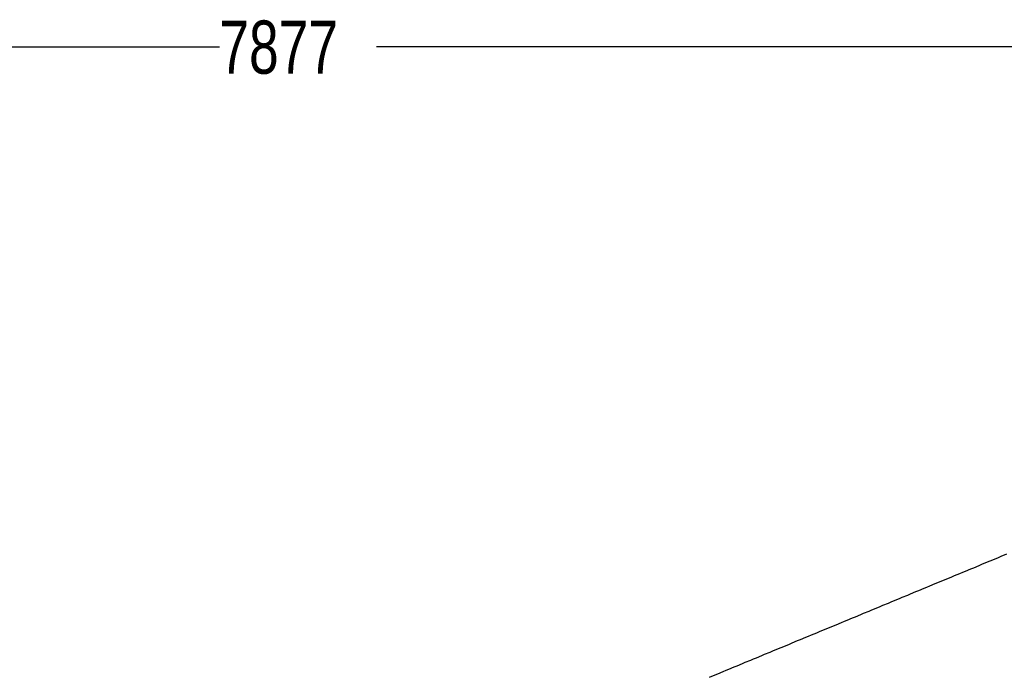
# Paper-space layout '4M DUO In Ground Anchor' of a CAD drawing. Header units: millimetres. Extents: x 20 to 26560, y 40 to 17993.
# Tile 74 of 89: x 8314 to 11090, y 16146 to 17993. Entities that reach past the tile are written whole.
import ezdxf

# ---------------------------------------------------------------- set-up
doc = ezdxf.new("R2010")
doc.units = ezdxf.units.MM
doc.layers.add('COMPONENT_GEOMETRY', color=7, linetype='Continuous')
doc.styles.add('SLDTEXTSTYLE0', font='TXT', dxfattribs={"width": 0.75})
doc.dimstyles.new('SLDDIMSTYLE0', dxfattribs={"dimtxt": 150, "dimasz": 6.604, "dimexe": 0, "dimexo": 0.0625, "dimgap": 37.5, "dimtad": 0, "dimtih": 1, "dimtoh": 1, "dimdec": 0, "dimlfac": 0.5, "dimrnd": 1e-09, "dimzin": 12, "dimdsep": 46, "dimtxsty": 'SLDTEXTSTYLE0', "dimsah": 1, "dimcen": 0.09, "dimadec": 0, "dimazin": 3, "dimtfac": 1, "dimtdec": 0, "dimtofl": 0, "dimtmove": 0, "dimatfit": 3, "dimfxl": 1, "dimfrac": 2, "dimtolj": 1, "dimtzin": 12, "dimarcsym": 0})

# ---------------------------------------------------------------- blocks, each defined once
blk = doc.blocks.new('_D_15')
at = {"layer": 'COMPONENT_GEOMETRY', "color": 7, "ltscale": 2}
for p, q in [((1221.2, 13267), (1221.2, 17923.1)), ((1221.2, 17916.7), (8876.8, 17916.7)), ((16975.8, 17916.7), (9320.1, 17916.7)), ((16975.8, 13267), (16975.8, 17923.1))]:
    blk.add_line(p, q, dxfattribs=at)
for points in [[(1221.2, 17916.7), (1227.8, 17915.7), (1227.8, 17917.8)], [(16975.8, 17916.7), (16969.1, 17917.8), (16969.1, 17915.7)]]:
    blk.add_solid(points, dxfattribs=at)
at = {"layer": 'COMPONENT_GEOMETRY', "color": 7, "ltscale": 2, "insert": (8876.8, 17991), "char_height": 150, "attachment_point": 1, "style": 'SLDTEXTSTYLE0'}
blk.add_mtext('7877', dxfattribs=at)

psp = doc.layouts.new('4M DUO In Ground Anchor')

# ---------------------------------------------------------------- linework, layer by layer
at = {"color": 7, "linetype": 'Continuous', "lineweight": 25, "ltscale": 2, "flags": 128}
psp.add_lwpolyline([(11096.06, 16486.51), (11080.54, 16480.08), (11072.78, 16476.87), (11057.27, 16470.44), (11049.51, 16467.23), (11041.75, 16464.01), (11026.23, 16457.59), (11018.47, 16454.37), (11002.96, 16447.94), (10995.2, 16444.73), (10979.68, 16438.3), (10971.92, 16435.09), (10964.16, 16431.87), (10948.64, 16425.45), (10940.89, 16422.23), (10925.37, 16415.81), (10917.61, 16412.59), (10902.09, 16406.16), (10894.33, 16402.95), (10878.82, 16396.52), (10871.06, 16393.31), (10863.3, 16390.1), (10847.78, 16383.67), (10840.02, 16380.45), (10824.5, 16374.03), (10816.74, 16370.81), (10801.23, 16364.39), (10793.47, 16361.17), (10785.71, 16357.96), (10770.19, 16351.53), (10762.43, 16348.32), (10746.92, 16341.89), (10739.16, 16338.68), (10723.64, 16332.25), (10715.88, 16329.03), (10708.12, 16325.82), (10692.6, 16319.39), (10684.85, 16316.18), (10669.33, 16309.75), (10661.57, 16306.54), (10646.05, 16300.11), (10638.29, 16296.9), (10630.53, 16293.68), (10615.02, 16287.26), (10607.26, 16284.04), (10591.74, 16277.61), (10583.98, 16274.4), (10568.46, 16267.97), (10560.71, 16264.76), (10545.19, 16258.33), (10537.43, 16255.12), (10529.67, 16251.9), (10514.15, 16245.48), (10506.39, 16242.26), (10490.88, 16235.84), (10483.12, 16232.62), (10467.6, 16226.19), (10459.84, 16222.98), (10452.08, 16219.77), (10436.56, 16213.34), (10428.81, 16210.13), (10413.29, 16203.7), (10405.53, 16200.48), (10390.01, 16194.06), (10382.25, 16190.84), (10374.49, 16187.63), (10358.98, 16181.2), (10351.22, 16177.99), (10335.7, 16171.56), (10327.94, 16168.35), (10312.42, 16161.92), (10304.67, 16158.71), (10296.91, 16155.49), (10281.39, 16149.06), (10273.63, 16145.85), (10258.11, 16139.42)], dxfattribs=at)

# ---------------------------------------------------------------- dimensions: what is measured, and where the dimension line sits
at = {"layer": 'COMPONENT_GEOMETRY', "color": 7, "ltscale": 2}
dim = psp.add_linear_dim(base=(16975.75, 17916.75), p1=(1221.17, 13264.43), p2=(16975.75, 13264.43), angle=0, dimstyle='SLDDIMSTYLE0', dxfattribs=at)
dim.commit()
dim.dimension.update_dxf_attribs({"geometry": '_D_15', "text_midpoint": (9098.46, 17916.75), "dimtype": 160})

doc.saveas('drawing.dxf')
